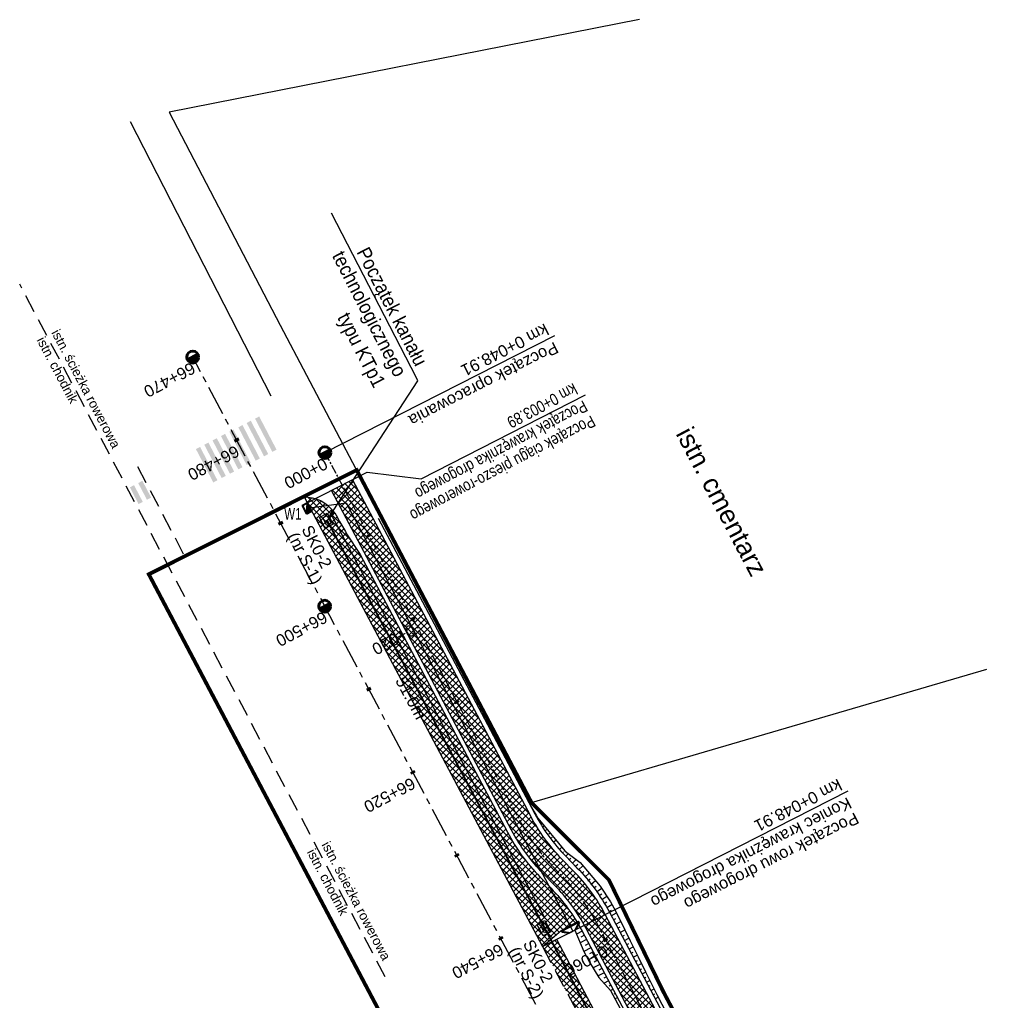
# Model space of a CAD drawing. Header units: metres. Extents: x 7529682 to 7533711, y 5721186 to 5727842.
# Tile 110 of 110: x 7529682 to 7529787, y 5727738 to 5727842. Entities that reach past the tile are written whole.
import ezdxf
from ezdxf import colors
from ezdxf.entities.mleader import LeaderData, LeaderLine
from ezdxf.enums import TextEntityAlignment as Align
from ezdxf.math import Vec2, Vec3

# ---------------------------------------------------------------- set-up
doc = ezdxf.new("R2010")
doc.units = ezdxf.units.M
for name, pattern in [('817-dzialki-09-05-04$0$HIDDEN', [0.375, 0.25, -0.125]), ('CENTER', [50.8, 31.75, -6.35, 6.35, -6.35]), ('HIDDEN', [9.525, 6.35, -3.175])]:
    doc.linetypes.add(name, pattern=pattern)
for name, color, linetype in [('C-DROGI-SYTUACJA-ETYKIETY', 7, 'Continuous'), ('D-hatch-pobocza', 131, 'Continuous'), ('D-hatch-zieleńce', 102, 'Continuous'), ('D-pobocza', 7, 'Continuous'), ('D-skarpa', 7, 'Continuous'), ('D-skarpa-kreskowanie', 7, 'Continuous')]:
    doc.layers.add(name, color=color, linetype=linetype)
for name, color, linetype, lineweight in [('D-bariera-uliczna-typu-B-01', 7, 'FENCELINE1', 30), ('D-krawędzie', 7, 'Continuous', 30), ('D-krawężniki', 7, 'Continuous', 30), ('D-obrzeża', 7, 'Continuous', 30), ('D-opisy', 7, 'Continuous', 30), ('D-oś', 10, 'CENTER', 30), ('D-wpusty', 28, 'Continuous', 40), ('D-wpusty-opis', 28, 'Continuous', 30), ('Sieci-KD-proj', 2, 'KANDESZCZ_X2', 30), ('Sieci-T-kanal technologiczny', 4, 'kt kanał technologiczny', 30)]:
    doc.layers.add(name, color=color, linetype=linetype, lineweight=lineweight)
for name, color, linetype, lineweight, true_color in [('D-bariery', 7, 'FENCELINE2', 30, 0xff0f0f), ('D-hatch-ciag-pieszo-rowerowy', 7, 'Continuous', 13, 0xff9f80), ('D-LR-etap-III', 7, '817-dzialki-09-05-04$0$HIDDEN', 50, 0xff1aff), ('D-ogrodzenie-istn', 7, 'FENCELINE2', 30, 0x7a007a), ('D-przepusty', 7, 'Continuous', 50, 0x852100)]:
    doc.layers.add(name, color=color, linetype=linetype, lineweight=lineweight, true_color=true_color)
for name, color, linetype, true_color in [('D-malowanie-istn', 7, 'Continuous', 0x1a6600), ('D-opis-KT-dlugosci', 7, 'Continuous', 0xff8000), ('D-opis-KT-studnie', 7, 'Continuous', 0xff8000), ('poprzeczki', 7, 'Continuous', 0x0000c7)]:
    doc.layers.add(name, color=color, linetype=linetype, true_color=true_color)
doc.styles.add('2mm08', font='arial.ttf', dxfattribs={"width": 0.8})
doc.styles.add('ARIAL', font='arial.ttf', dxfattribs={"height": 1})
doc.styles.add('DIMTEXT', font='simplex.shx', dxfattribs={"width": 0.7})
doc.styles.get("Standard").update_dxf_attribs({"font": 'arial.ttf'})
doc.linetypes.add('FENCELINE1', pattern='A,6.35,-2.54,[133,ltypeshp.shx,S=2.54,R=0,X=-2.54,Y=0],-2.54,25.4', length=36.83)
doc.linetypes.add('FENCELINE2', pattern='A,6.35,-2.54,[132,ltypeshp.shx,S=2.54,R=0,X=-2.54,Y=0],-2.54,25.4', length=36.83)
doc.linetypes.add('KANDESZCZ_X2', pattern='A,4.366477,-0.326302,["kd",DIMTEXT,S=1.28,R=0,X=0,Y=-0.405864],-2.036296,4.465198', length=11.194273)
doc.linetypes.add('kt kanał technologiczny', pattern='A,1,-0.8,["kt",Standard,S=0.5,R=0,X=-0.7,Y=-0.15],-0.3', length=2.1)
pattern_1 = [(45, (0, 0), (-0.33675960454, 0.33675960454), []), (135, (0, 0), (-0.33675960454, -0.33675960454), [])]

# ---------------------------------------------------------------- blocks, each defined once
blk = doc.blocks.new('kilometraz')
at = {"linetype": 'ByBlock', "lineweight": -2}
blk.add_hatch(color=0, dxfattribs=at).paths.add_polyline_path([(0, -0.28125, 0.41421356), (0.28125, 0, 0.41421356), (0, 0.28125)])
at = {"color": 0, "linetype": 'ByBlock', "lineweight": -2}
blk.add_line((0, 0.28125), (0, -0.28125), dxfattribs=at)
blk.add_circle((0, 0), 0.28125, dxfattribs=at)
blk = doc.blocks.new('AeccTickLine')
at = {"color": 0, "linetype": 'ByBlock', "lineweight": -2}
blk.add_line((0, 1), (0, -1), dxfattribs=at)
blk = doc.blocks.new('reszka')
at = {"layer": 'D-przepusty', "lineweight": 30, "extrusion": (-7.091e-05, -7.091e-05, 1)}
for p, q in [((-20, 106), (-66, 43)), ((-12, 100), (-20, 106)), ((-20, 106), (0, 106)), ((0, -106), (0, 106)), ((-12, 100), (-66, 25)), ((-66, -43), (-66, 43)), ((-12, -100), (-12, 100)), ((-12, 100), (0, 100)), ((-12, -100), (-66, -25)), ((-20, -106), (-66, -43)), ((-12, -100), (-20, -106)), ((-12, -100), (0, -100)), ((-20, -106), (0, -106))]:
    blk.add_line(p, q, dxfattribs=at)
blk = doc.blocks.new('wpust')
at = {"layer": 'D-wpusty'}
blk.add_hatch(color=256, dxfattribs=at).paths.add_polyline_path([(4488531.35, 5577264.61), (4488532.35, 5577264.61), (4488532.35, 5577265.21)])
for points in [[(4488531.35, 5577265.21), (4488531.35, 5577264.61)], [(4488531.35, 5577265.21), (4488532.35, 5577265.21)], [(4488531.35, 5577264.61), (4488532.35, 5577265.21)], [(4488531.35, 5577264.61), (4488532.35, 5577264.61)], [(4488532.35, 5577265.21), (4488532.35, 5577264.61)]]:
    blk.add_lwpolyline(points, dxfattribs=at)
blk = doc.blocks.new('SKR2')
at = {"layer": 'Sieci-T-kanal technologiczny', "color": 2, "lineweight": 25}
for points in [[(0.03, -0.19), (0.96, -1.15), (0.28, -1.81), (-0.65, -0.84)], [(-0.04, -0.54), (0.61, -1.21), (0.23, -1.57), (-0.41, -0.9)]]:
    blk.add_lwpolyline(points, close=True, dxfattribs=at)
blk.add_lwpolyline([(-0.09, -1.23), (0.28, -0.87)], dxfattribs=at)

msp = doc.modelspace()

# ---------------------------------------------------------------- hatches: boundary and pattern name
at = {"layer": 'D-hatch-ciag-pieszo-rowerowy'}
h = msp.add_hatch(dxfattribs=at)
h.set_pattern_fill('ANSI37', color=256, scale=0.15, style=0)
h.set_pattern_definition(pattern_1)
edge = h.paths.add_edge_path()
edge.add_line((7529794.96, 5727650.5), (7529776.02, 5727686.41))
edge.add_line((7529776.02, 5727686.41), (7529748.84, 5727737.8))
edge.add_line((7529748.84, 5727737.8), (7529744.12, 5727746.74))
edge.add_arc((7529726.44, 5727737.39), 20, 27.8727, 44.2965)
edge.add_line((7529740.75, 5727751.36), (7529739.55, 5727752.59))
edge.add_arc((7529753.86, 5727766.56), 20, 207.9018, 224.2965, ccw=False)
edge.add_line((7529736.19, 5727757.2), (7529717.23, 5727793))
edge.add_line((7529717.23, 5727793), (7529715.01, 5727791.86))
edge.add_line((7529715.01, 5727791.86), (7529734.15, 5727755.71))
edge.add_arc((7529751.82, 5727765.07), 20, 207.9018, 224.2965)
edge.add_line((7529737.51, 5727751.1), (7529738.71, 5727749.87))
edge.add_arc((7529724.4, 5727735.9), 20, 27.8728, 44.2965, ccw=False)
edge.add_line((7529742.08, 5727745.25), (7529746.63, 5727736.64))
edge.add_line((7529746.63, 5727736.64), (7529773.81, 5727685.24))
edge.add_line((7529773.81, 5727685.24), (7529792.75, 5727649.33))
edge.add_line((7529792.75, 5727649.33), (7529811.28, 5727614.82))
edge.add_line((7529811.28, 5727614.82), (7529836.66, 5727568.3))
edge.add_line((7529836.66, 5727568.3), (7529856.56, 5727531.25))
edge.add_line((7529856.56, 5727531.25), (7529859.54, 5727525.64))
edge.add_line((7529859.54, 5727525.64), (7529862.56, 5727525.26))
edge.add_line((7529862.56, 5727525.26), (7529858.76, 5727532.43))
edge.add_line((7529858.76, 5727532.43), (7529838.86, 5727569.49))
edge.add_line((7529838.86, 5727569.49), (7529813.48, 5727616.01))
edge.add_line((7529813.48, 5727616.01), (7529794.96, 5727650.5))
at = {"layer": 'D-hatch-pobocza'}
h = msp.add_hatch(dxfattribs=at)
h.set_pattern_fill('ANSI37', color=256, scale=0.15, style=0)
h.set_pattern_definition(pattern_1)
h.paths.add_polyline_path([(7529905.34, 5727429.09), (7529892.28, 5727453.58), (7529881.53, 5727473.69), (7529872.27, 5727491.4), (7529857.46, 5727519.14), (7529841.38, 5727549.79), (7529827.75, 5727575.78), (7529816.4, 5727596.89), (7529800.43, 5727627.4), (7529788.07, 5727650.98), (7529775.85, 5727673.83), (7529761.3, 5727701.31), (7529749.89, 5727722.83), (7529745.5, 5727731.66), (7529738.97, 5727744.08), (7529737.46, 5727743.32), (7529742.21, 5727734.3), (7529762.33, 5727696.27), (7529777.78, 5727667.01), (7529799.32, 5727626.3), (7529822.19, 5727583.16), (7529846.92, 5727536.35), (7529864.75, 5727502.66), (7529900.46, 5727434.96), (7529935.35, 5727369.31), (7529971.48, 5727300.79), (7529988.36, 5727268.84), (7529990.28, 5727268.6), (7529990.33, 5727268.62), (7529981.66, 5727284.96), (7529968.42, 5727309.6), (7529956.4, 5727332.85), (7529943.52, 5727357.04), (7529932.32, 5727378.32), (7529916.68, 5727408.01)])
at = {"layer": 'D-hatch-zieleńce'}
h = msp.add_hatch(dxfattribs=at)
h.set_pattern_fill('ANSI37', color=256, scale=0.15, style=0)
h.set_pattern_definition(pattern_1)
edge = h.paths.add_edge_path()
edge.add_line((7529712.08, 5727791.16), (7529712.51, 5727791.14))
edge.add_line((7529712.51, 5727791.14), (7529712.95, 5727791.07))
edge.add_line((7529712.95, 5727791.07), (7529713.46, 5727790.92))
edge.add_line((7529713.46, 5727790.92), (7529713.89, 5727790.74))
edge.add_line((7529713.89, 5727790.74), (7529714.31, 5727790.49))
edge.add_line((7529714.31, 5727790.49), (7529714.59, 5727790.28))
edge.add_line((7529714.59, 5727790.28), (7529715.09, 5727789.79))
edge.add_line((7529715.09, 5727789.79), (7529715.35, 5727789.46))
edge.add_line((7529715.35, 5727789.46), (7529715.51, 5727789.21))
edge.add_line((7529715.51, 5727789.21), (7529715.87, 5727788.56))
edge.add_line((7529715.87, 5727788.56), (7529716.48, 5727787.48))
edge.add_line((7529716.48, 5727787.48), (7529716.61, 5727787.25))
edge.add_line((7529716.61, 5727787.25), (7529718.05, 5727785.05))
edge.add_line((7529718.05, 5727785.05), (7529733.71, 5727755.48))
edge.add_arc((7529751.82, 5727765.07), 20.5, 207.9018, 224.2965)
edge.add_line((7529737.15, 5727750.75), (7529738.35, 5727749.52))
edge.add_arc((7529724.4, 5727735.9), 19.5, 30.9621, 44.2965, ccw=False)
edge.add_line((7529741.12, 5727745.94), (7529739.42, 5727745.04))
edge.add_line((7529739.42, 5727745.04), (7529737.51, 5727743.23))
edge.add_line((7529737.51, 5727743.23), (7529712.08, 5727791.16))
at = {"layer": 'D-malowanie-istn'}
h = msp.add_hatch(color=256, dxfattribs=at)
h.paths.add_polyline_path([(7529707.31, 5727799.72), (7529706.87, 5727799.49), (7529708.71, 5727795.95), (7529709.16, 5727796.18)])
h.paths.add_polyline_path([(7529706.42, 5727799.26), (7529705.98, 5727799.03), (7529707.83, 5727795.48), (7529708.27, 5727795.72)])
h.paths.add_polyline_path([(7529705.54, 5727798.8), (7529705.09, 5727798.57), (7529706.94, 5727795.02), (7529707.38, 5727795.25)])
h = msp.add_hatch(color=256, dxfattribs=at)
h.paths.add_polyline_path([(7529704.57, 5727798.33), (7529704.13, 5727798.1), (7529705.98, 5727794.55), (7529706.42, 5727794.78)])
h.paths.add_polyline_path([(7529703.68, 5727797.87), (7529703.46, 5727797.75, 0.016682), (7529705.18, 5727794.14), (7529705.53, 5727794.32)])
h.paths.add_polyline_path([(7529703.46, 5727797.75), (7529703.24, 5727797.64), (7529705.09, 5727794.09), (7529705.18, 5727794.14, -0.016682)])
h.paths.add_polyline_path([(7529702.8, 5727797.41), (7529702.35, 5727797.17), (7529704.2, 5727793.63), (7529704.65, 5727793.86)])
h.paths.add_polyline_path([(7529701.91, 5727796.94), (7529701.47, 5727796.71), (7529703.32, 5727793.17), (7529703.76, 5727793.4)])
h.paths.add_polyline_path([(7529701.02, 5727796.48), (7529700.58, 5727796.25), (7529702.43, 5727792.7), (7529702.87, 5727792.93)])
h = msp.add_hatch(color=256, dxfattribs=at)
h.paths.add_polyline_path([(7529694.48, 5727790.4), (7529694.93, 5727790.63), (7529694, 5727792.41), (7529693.56, 5727792.18)])
h.paths.add_polyline_path([(7529695.37, 5727790.86), (7529695.82, 5727791.09), (7529694.89, 5727792.87), (7529694.44, 5727792.64)])

# ---------------------------------------------------------------- linework, layer by layer
at = {"layer": 'D-bariera-uliczna-typu-B-01', "ltscale": 0.1}
msp.add_lwpolyline([(7529714.89, 5727789.45), (7529737.7, 5727746.33)], dxfattribs=at)
at = {"layer": 'D-bariery', "color": 149, "linetype": 'FENCELINE1', "ltscale": 0.1, "true_color": 0x26435f, "flags": 128}
msp.add_lwpolyline([(7529693.6, 5727831.09), (7529708.55, 5727801.93)], dxfattribs=at)
at = {"layer": 'D-krawędzie', "linetype": 'HIDDEN', "ltscale": 0.3}
for points in [[(7529720.72, 5727740.09), (7529681.84, 5727813.79)], [(7529694.37, 5727794.38), (7529699.37, 5727784.86)], [(7529737.46, 5727743.32), (7529742.21, 5727734.3), (7529762.33, 5727696.27), (7529777.78, 5727667.01), (7529799.32, 5727626.3), (7529822.19, 5727583.16), (7529846.92, 5727536.35), (7529864.75, 5727502.66), (7529900.46, 5727434.96), (7529935.35, 5727369.31), (7529971.48, 5727300.79), (7530006.7, 5727234.14), (7530044.2, 5727163.13), (7530082.89, 5727090.2), (7530098.69, 5727060.36), (7530132, 5726997.21), (7530163.82, 5726937.1), (7530204.08, 5726861.01), (7530247.82, 5726778.44)]]:
    msp.add_lwpolyline(points, dxfattribs=at)
at = {"layer": 'D-krawędzie', "linetype": 'ByBlock'}
for points in [[(7529712.08, 5727791.16), (7529712.51, 5727791.14), (7529712.95, 5727791.07), (7529713.46, 5727790.92), (7529713.89, 5727790.74), (7529714.31, 5727790.49), (7529714.59, 5727790.28), (7529715.09, 5727789.79), (7529715.35, 5727789.46), (7529715.51, 5727789.21), (7529715.87, 5727788.56), (7529716.48, 5727787.48), (7529716.61, 5727787.25)], [(7529737.46, 5727743.32), (7529739.42, 5727745.04), (7529741.12, 5727745.94)]]:
    msp.add_lwpolyline(points, dxfattribs=at)
at = {"layer": 'D-krawężniki', "ltscale": 0.3}
msp.add_lwpolyline([(7529712.08, 5727791.16), (7529737.46, 5727743.32)], dxfattribs=at)
at = {"layer": 'D-LR-etap-III', "ltscale": 10, "flags": 128}
msp.add_lwpolyline([(7531750.47, 5723895.1, 0.4, 0.4, 0), (7531750.5, 5723895.13, 0.4, 0.4, 0), (7531682.71, 5724022.92, 0.4, 0.4, 0), (7531619.18, 5724147.2, 0.4, 0.4, 0), (7531592.31, 5724198.49, 0.4, 0.4, 0), (7531553.26, 5724272.92, 0.4, 0.4, 0), (7531504.02, 5724366.79, 0.4, 0.4, 0), (7531482.09, 5724407.62, 0.4, 0.4, 0), (7531412.35, 5724541.18, 0.4, 0.4, 0), (7531388.46, 5724586.93, 0.4, 0.4, 0), (7531345.12, 5724669.94, 0.4, 0.4, 0), (7531127.66, 5725081.67, 0.4, 0.4, 0), (7531059.25, 5725211.04, 0.4, 0.4, 0), (7531008.01, 5725307.95, 0.4, 0.4, 0), (7530964.18, 5725390.84, 0.4, 0.4, 0), (7530914.56, 5725484.68, 0.4, 0.4, 0), (7530865.24, 5725577.49, 0.4, 0.4, 0), (7530840.09, 5725624.06, 0.4, 0.4, 0), (7530802.56, 5725694.92, 0.4, 0.4, 0), (7530755.54, 5725787.51, 0.4, 0.4, 0), (7530708.72, 5725876.3, 0.4, 0.4, 0), (7530695.12, 5725902.09, 0.4, 0.4, 0), (7530642.91, 5726001.08, 0.4, 0.4, 0), (7530634.93, 5726016.15, 0.4, 0.4, 0), (7530610.82, 5726061.93, 0.4, 0.4, 0), (7530610.82, 5726061.93, 0.4, 0.4, 0), (7530607.21, 5726063.51, 0.4, 0.4, 0), (7530597.42, 5726080.68, 0.4, 0.4, 0), (7530591.16, 5726088.44, 0.4, 0.4, 0), (7530581.28, 5726107.21, 0.4, 0.4, 0), (7530571.29, 5726130.56, 0.4, 0.4, 0), (7530549.55, 5726171.53, 0.4, 0.4, 0), (7530531.01, 5726206.47, 0.4, 0.4, 0), (7530516.46, 5726236.02, 0.4, 0.4, 0), (7530500.8, 5726266.14, 0.4, 0.4, 0), (7530491.35, 5726283.94, 0.4, 0.4, 0), (7530482.4, 5726303.41, 0.4, 0.4, 0), (7530482.4, 5726303.41, 0.4, 0.4, 0), (7530450.41, 5726357.28, 0.4, 0.4, 0), (7530397.76, 5726458.5, 0.4, 0.4, 0), (7530334.71, 5726583.66, 0.4, 0.4, 0), (7530303.94, 5726645.17, 0.4, 0.4, 0), (7530300.51, 5726651.78, 0.4, 0.4, 0), (7530289.21, 5726671.97, 0.4, 0.4, 0), (7530281.54, 5726685.57, 0.4, 0.4, 0), (7530261.37, 5726724.16, 0.4, 0.4, 0), (7530254.03, 5726738.21, 0.4, 0.4, 0), (7530197.22, 5726845.06, 0.4, 0.4, 0), (7530194.71, 5726849.15, 0.4, 0.4, 0), (7530195.92, 5726850.75, 0.4, 0.4, 0), (7530170.55, 5726892.96, 0.4, 0.4, 0), (7530143.17, 5726945.07, 0.4, 0.4, 0), (7530105.06, 5727018.32, 0.4, 0.4, 0), (7530100.06, 5727027.16, 0.4, 0.4, 0), (7530062.32, 5727099.63, 0.4, 0.4, 0), (7530015.38, 5727189.42, 0.4, 0.4, 0), (7529983.21, 5727250.21, 0.4, 0.4, 0), (7529953.28, 5727306.75, 0.4, 0.4, 0), (7529900.67, 5727406.16, 0.4, 0.4, 0), (7529890.63, 5727425.13, 0.4, 0.4, 0), (7529875.16, 5727454.43, 0.4, 0.4, 0), (7529857.56, 5727487.79, 0.4, 0.4, 0), (7529835.19, 5727530.19, 0.4, 0.4, 0), (7529811.74, 5727574.66, 0.4, 0.4, 0), (7529792.1, 5727611.92, 0.4, 0.4, 0), (7529768.07, 5727657.47, 0.4, 0.4, 0), (7529755.21, 5727682.13, 0.4, 0.4, 0), (7529753.31, 5727681.13, 0.4, 0.4, 0), (7529739.21, 5727707.77, 0.4, 0.4, 0), (7529735.39, 5727711.25, 0.4, 0.4, 0), (7529725.42, 5727730.2, 0.4, 0.4, 0), (7529723.55, 5727729.88, 0.4, 0.4, 0), (7529695.57, 5727782.93, 0.4, 0.4, 0), (7529717.68, 5727794.02, 0.4, 0.4, 0), (7529736.27, 5727758.65, 0.4, 0.4, 0), (7529736.27, 5727758.65, 0.4, 0.4, 0), (7529744.51, 5727750.41, 0.4, 0.4, 0), (7529744.51, 5727750.41, 0.4, 0.4, 0), (7529750.28, 5727738.55, 0.4, 0.4, 0), (7529777.11, 5727687.57, 0.4, 0.4, 0), (7529796.52, 5727651.33, 0.4, 0.4, 0), (7529814.94, 5727616.79, 0.4, 0.4, 0), (7529839.01, 5727572.3, 0.4, 0.4, 0), (7529860.62, 5727532.51, 0.4, 0.4, 0), (7529882.35, 5727491.5, 0.4, 0.4, 0), (7529904.87, 5727449.1, 0.4, 0.4, 0), (7529920.75, 5727418.88, 0.4, 0.4, 0), (7529946.68, 5727368.55, 0.4, 0.4, 0), (7529972.02, 5727320.57, 0.4, 0.4, 0), (7529987.74, 5727290.15, 0.4, 0.4, 0), (7529996.5, 5727273.66, 0.4, 0.4, 0), (7530017.54, 5727234.2, 0.4, 0.4, 0), (7530033.05, 5727204.86, 0.4, 0.4, 0), (7530051.62, 5727170.22, 0.4, 0.4, 0), (7530069.28, 5727137.02, 0.4, 0.4, 0), (7530089.39, 5727097.53, 0.4, 0.4, 0), (7530109.71, 5727060.75, 0.4, 0.4, 0), (7530136.77, 5727011.64, 0.4, 0.4, 0), (7530162.45, 5726962.74, 0.4, 0.4, 0), (7530187.67, 5726916.99, 0.4, 0.4, 0), (7530207.82, 5726879.34, 0.4, 0.4, 0), (7530230.63, 5726834.52, 0.4, 0.4, 0), (7530262.29, 5726776.62, 0.4, 0.4, 0), (7530277.51, 5726760.21, 0.4, 0.4, 0), (7530286.04, 5726744.11, 0.4, 0.4, 0), (7530288.1, 5726735.88, 0.4, 0.4, 0), (7530290.39, 5726725.05, 0.4, 0.4, 0), (7530296.18, 5726713.58, 0.4, 0.4, 0), (7530302.73, 5726701.18, 0.4, 0.4, 0), (7530325.69, 5726657.47, 0.4, 0.4, 0), (7530343.24, 5726623.65, 0.4, 0.4, 0), (7530360.23, 5726591.75, 0.4, 0.4, 0), (7530383.21, 5726548.06, 0.4, 0.4, 0), (7530406.02, 5726503.61, 0.4, 0.4, 0), (7530427.46, 5726462.62, 0.4, 0.4, 0), (7530447.93, 5726424.39, 0.4, 0.4, 0), (7530471.13, 5726379.92, 0.4, 0.4, 0), (7530490.5, 5726343.03, 0.4, 0.4, 0), (7530509.5, 5726306.73, 0.4, 0.4, 0), (7530529.89, 5726267.24, 0.4, 0.4, 0), (7530543.85, 5726238.99, 0.4, 0.4, 0), (7530554.81, 5726218.94, 0.4, 0.4, 0), (7530559.03, 5726212.22, 0.4, 0.4, 0), (7530563.06, 5726206.41, 0.4, 0.4, 0), (7530566.93, 5726200.46, 0.4, 0.4, 0), (7530569.77, 5726194.9, 0.4, 0.4, 0), (7530571.47, 5726191.28, 0.4, 0.4, 0), (7530572.84, 5726188.02, 0.4, 0.4, 0), (7530575.3, 5726182.03, 0.4, 0.4, 0), (7530579.74, 5726173.31, 0.4, 0.4, 0), (7530583.3, 5726167.41, 0.4, 0.4, 0), (7530593.4, 5726163.33, 0.4, 0.4, 0), (7530598.62, 5726155.26, 0.4, 0.4, 0), (7530608.26, 5726140.5, 0.4, 0.4, 0), (7530603.27, 5726136.83, 0.4, 0.4, 0), (7530606.53, 5726131.84, 0.4, 0.4, 0), (7530604.24, 5726124.22, 0.4, 0.4, 0), (7530605.85, 5726121.63, 0.4, 0.4, 0), (7530608.97, 5726116.16, 0.4, 0.4, 0), (7530618.11, 5726097.79, 0.4, 0.4, 0), (7530651.21, 5726034.96, 0.4, 0.4, 0), (7530670.24, 5725998.61, 0.4, 0.4, 0), (7530698.08, 5725945.95, 0.4, 0.4, 0), (7530716.51, 5725911.31, 0.4, 0.4, 0), (7530735.22, 5725875.67, 0.4, 0.4, 0), (7530752.5, 5725842.15, 0.4, 0.4, 0), (7530778.31, 5725793.5, 0.4, 0.4, 0), (7530797.5, 5725756.38, 0.4, 0.4, 0), (7530812.52, 5725728.29, 0.4, 0.4, 0), (7530820.04, 5725713.16, 0.4, 0.4, 0), (7530822.42, 5725710.19, 0.4, 0.4, 0), (7530833.15, 5725688.8, 0.4, 0.4, 0), (7530849.63, 5725656.16, 0.4, 0.4, 0), (7530867.98, 5725621.96, 0.4, 0.4, 0), (7530872.63, 5725612.89, 0.4, 0.4, 0), (7530880.35, 5725597.59, 0.4, 0.4, 0), (7530883.84, 5725593.39, 0.4, 0.4, 0), (7530891.78, 5725587.76, 0.4, 0.4, 0), (7530895.04, 5725584.28, 0.4, 0.4, 0), (7530897.03, 5725580.94, 0.4, 0.4, 0), (7530900.95, 5725579.95, 0.4, 0.4, 0), (7530904.81, 5725571.98, 0.4, 0.4, 0), (7530903.68, 5725568.57, 0.4, 0.4, 0), (7530908.9, 5725558.84, 0.4, 0.4, 0), (7530910.25, 5725545.67, 0.4, 0.4, 0), (7530912.87, 5725538.65, 0.4, 0.4, 0), (7530945.28, 5725478.46, 0.4, 0.4, 0), (7530959.69, 5725450.25, 0.4, 0.4, 0), (7531002.83, 5725368.19, 0.4, 0.4, 0), (7531044.7, 5725290.31, 0.4, 0.4, 0), (7531064.1, 5725253.21, 0.4, 0.4, 0), (7531083.01, 5725216.68, 0.4, 0.4, 0), (7531113.01, 5725158.47, 0.4, 0.4, 0), (7531137.36, 5725113.07, 0.4, 0.4, 0), (7531150.83, 5725086.71, 0.4, 0.4, 0), (7531159.75, 5725076.64, 0.4, 0.4, 0), (7531166.31, 5725074.58, 0.4, 0.4, 0), (7531172.29, 5725062.58, 0.4, 0.4, 0), (7531170.59, 5725055.61, 0.4, 0.4, 0), (7531173.73, 5725044.08, 0.4, 0.4, 0), (7531215.34, 5724964.86, 0.4, 0.4, 0), (7531238.05, 5724921.68, 0.4, 0.4, 0), (7531262.39, 5724875.28, 0.4, 0.4, 0), (7531295.59, 5724811.27, 0.4, 0.4, 0), (7531348.49, 5724712.36, 0.4, 0.4, 0), (7531363.74, 5724682.68, 0.4, 0.4, 0), (7531366.99, 5724675.87, 0.4, 0.4, 0), (7531382.54, 5724646.11, 0.4, 0.4, 0), (7531401.3, 5724610.87, 0.4, 0.4, 0), (7531428.96, 5724558.86, 0.4, 0.4, 0), (7531449.11, 5724520.4, 0.4, 0.4, 0), (7531477.29, 5724465.83, 0.4, 0.4, 0), (7531501, 5724421.11, 0.4, 0.4, 0), (7531512.12, 5724400.55, 0.4, 0.4, 0), (7531513.78, 5724396.76, 0.4, 0.4, 0), (7531526.32, 5724379.39, 0.4, 0.4, 0), (7531566.78, 5724302.74, 0.4, 0.4, 0), (7531612.28, 5724225.61, 0.4, 0.4, 0), (7531620.49, 5724210.55, 0.4, 0.4, 0), (7531631.58, 5724196.26, 0.4, 0.4, 0), (7531653.48, 5724152.43, 0.4, 0.4, 0), (7531661.15, 5724128.49, 0.4, 0.4, 0), (7531673.88, 5724101.19, 0.4, 0.4, 0), (7531684.69, 5724081.18, 0.4, 0.4, 0), (7531699.21, 5724051.17, 0.4, 0.4, 0), (7531704.03, 5724040.58, 0.4, 0.4, 0), (7531704.03, 5724040.58, 0.4, 0.4, 0), (7531703.91, 5724037.17, 0.4, 0.4, 0), (7531736.42, 5723969.23, 0.4, 0.4, 0), (7531738.29, 5723967.7, 0.4, 0.4, 0), (7531742.18, 5723962.35, 0.4, 0.4, 0), (7531744.29, 5723958.62, 0.4, 0.4, 0), (7531755.39, 5723944.19, 0.4, 0.4, 0), (7531758.69, 5723936.76, 0.4, 0.4, 0), (7531780.08, 5723929.25, 0.4, 0.4, 0), (7531792.61, 5723906.34, 0.4, 0.4, 0), (7531792.61, 5723906.34, 0.4, 0.4, 0), (7531756.96, 5723883.06, 0.4, 0.4, 0), (7531750.46, 5723895.13, 0.4, 0.4, 0), (7531750.46, 5723895.13, 0, 0, 0)], format="xyseb", dxfattribs=at)
at = {"layer": 'D-obrzeża'}
for points in [[(7529996.41, 5727271.05), (7529995.89, 5727272.04), (7529987.33, 5727287.9), (7529970.79, 5727319.4), (7529945.39, 5727367.32), (7529919.65, 5727417.71), (7529903.69, 5727447.92), (7529879.89, 5727492.6), (7529858.76, 5727532.43), (7529838.86, 5727569.49), (7529813.48, 5727616.01), (7529794.96, 5727650.5), (7529776.02, 5727686.41), (7529748.84, 5727737.8), (7529744.12, 5727746.74, 0.071785), (7529740.75, 5727751.36), (7529739.55, 5727752.59, -0.071658), (7529736.19, 5727757.2), (7529717.23, 5727793)], [(7530013.81, 5727232.53), (7529993.68, 5727270.86), (7529985.13, 5727286.73), (7529968.58, 5727318.23), (7529943.17, 5727366.16), (7529917.43, 5727416.56), (7529901.48, 5727446.75), (7529877.69, 5727491.42), (7529856.56, 5727531.25), (7529836.66, 5727568.3), (7529811.28, 5727614.82), (7529792.75, 5727649.33), (7529773.81, 5727685.24), (7529746.63, 5727736.64), (7529746.63, 5727736.64), (7529742.08, 5727745.25, 0.071785), (7529738.71, 5727749.87), (7529737.51, 5727751.1, -0.071658), (7529734.15, 5727755.71), (7529715.01, 5727791.86)]]:
    msp.add_lwpolyline(points, format="xyb", dxfattribs=at)
at = {"layer": 'D-ogrodzenie-istn', "ltscale": 0.1}
msp.add_lwpolyline([(7529747.76, 5727841.94), (7529697.75, 5727832.09), (7529709.54, 5727809.44), (7529717.96, 5727793.49), (7529717.96, 5727793.49), (7529717.96, 5727793.49), (7529729.48, 5727771.48), (7529736.27, 5727758.65), (7529736.27, 5727758.65), (7529784.72, 5727772.84)], dxfattribs=at)
at = {"layer": 'D-opisy'}
for p, q in [((7529714.3, 5727795.87), (7529738.76, 5727808.35)), ((7529737.46, 5727743.32), (7529769.95, 5727759.9))]:
    msp.add_line(p, q, dxfattribs=at)
msp.add_lwpolyline([(7529712.41, 5727790.53), (7529718.8, 5727793.8), (7529724.53, 5727793.1), (7529742.03, 5727802.04)], dxfattribs=at)
at = {"layer": 'D-oś', "ltscale": 0.1}
msp.add_lwpolyline([(7530244.73, 5726776.79), (7530200.99, 5726859.38), (7530160.73, 5726935.46), (7530128.9, 5726995.57), (7530095.59, 5727058.73), (7530079.8, 5727088.56), (7530041.11, 5727161.5), (7530003.61, 5727232.51), (7529968.38, 5727299.15), (7529932.26, 5727367.67), (7529897.37, 5727433.33), (7529861.66, 5727501.03), (7529843.83, 5727534.71), (7529819.1, 5727581.52), (7529796.23, 5727624.66), (7529774.69, 5727665.37), (7529759.23, 5727694.64), (7529739.12, 5727732.66), (7529700.24, 5727806.04)], dxfattribs=at)
at = {"layer": 'D-oś', "ltscale": 0.03}
msp.add_lwpolyline([(7529714.3, 5727795.87), (7529735.17, 5727756.46, 0.071658), (7529738.53, 5727751.85), (7529739.73, 5727750.61, -0.071785), (7529743.1, 5727746), (7529747.74, 5727737.22), (7529774.91, 5727685.82), (7529793.85, 5727649.92), (7529812.38, 5727615.42), (7529837.76, 5727568.89), (7529857.66, 5727531.84), (7529878.79, 5727492.01), (7529902.59, 5727447.34), (7529918.54, 5727417.13), (7529944.28, 5727366.74), (7529969.69, 5727318.81), (7529986.23, 5727287.31), (7529994.78, 5727271.45), (7530014.92, 5727233.12)], format="xyb", dxfattribs=at)
at = {"layer": 'D-pobocza'}
for points in [[(7529719.96, 5727788.91), (7529736.63, 5727757.43, 0.071658), (7529739.91, 5727752.94), (7529741.11, 5727751.71, -0.071785), (7529744.56, 5727746.97), (7529749.29, 5727738.04), (7529776.46, 5727686.64), (7529795.4, 5727650.74), (7529813.92, 5727616.25), (7529839.3, 5727569.73), (7529859.2, 5727532.67), (7529880.34, 5727492.83), (7529904.14, 5727448.16), (7529920.09, 5727417.94), (7529945.83, 5727367.55), (7529971.23, 5727319.63), (7529987.77, 5727288.13), (7529996.33, 5727272.27), (7529996.87, 5727271.25)], [(7529718.05, 5727785.05), (7529733.71, 5727755.48, 0.071658), (7529737.15, 5727750.75), (7529738.35, 5727749.52, -0.071785), (7529741.63, 5727745.02), (7529746.19, 5727736.41), (7529773.37, 5727685.01), (7529792.31, 5727649.09), (7529810.84, 5727614.58), (7529836.22, 5727568.06), (7529856.11, 5727531.02), (7529877.24, 5727491.19), (7529901.04, 5727446.52), (7529916.99, 5727416.33), (7529942.73, 5727365.93), (7529968.14, 5727318), (7529984.69, 5727286.49), (7529993.24, 5727270.63), (7529993.66, 5727269.84)]]:
    msp.add_lwpolyline(points, format="xyb", dxfattribs=at)
msp.add_lwpolyline([(7529716.61, 5727787.25), (7529718.05, 5727785.05)], dxfattribs=at)
at = {"layer": 'D-pobocza', "linetype": 'ByBlock'}
msp.add_lwpolyline([(7529990.33, 5727268.62), (7529981.66, 5727284.96), (7529968.42, 5727309.6), (7529956.4, 5727332.85), (7529943.52, 5727357.04), (7529932.32, 5727378.32), (7529916.68, 5727408.01), (7529905.34, 5727429.09), (7529892.28, 5727453.58), (7529881.53, 5727473.69), (7529872.27, 5727491.4), (7529857.46, 5727519.14), (7529841.38, 5727549.79), (7529827.75, 5727575.78), (7529816.4, 5727596.89), (7529800.43, 5727627.4), (7529788.07, 5727650.98), (7529775.85, 5727673.83), (7529761.3, 5727701.31), (7529749.89, 5727722.83), (7529745.5, 5727731.66), (7529738.97, 5727744.08), (7529737.46, 5727743.32)], dxfattribs=at)
at = {"layer": 'D-skarpa', "linetype": 'Continuous'}
for points in [[(7529736.18, 5727758.29), (7529736.78, 5727757.31), (7529736.96, 5727756.99), (7529739.82, 5727753.5), (7529740.04, 5727753.33), (7529741.44, 5727752.28), (7529743.59, 5727749.76), (7529744.67, 5727748.08), (7529745.21, 5727747.11), (7529746.19, 5727745.11), (7529746.78, 5727743.93), (7529747.62, 5727742.23), (7529748.4, 5727740.63), (7529749.61, 5727738.21), (7529750.66, 5727736.16, 0.011045)], [(7529740.88, 5727745.06), (7529740.88, 5727745.06), (7529741.83, 5727742.8), (7529742.46, 5727741.65), (7529743.45, 5727740.02), (7529744.67, 5727738.65), (7529745.96, 5727736.28), (7529747.05, 5727734.26, -0.025162), (7529754.23, 5727721.09), (7529756.53, 5727716.64), (7529763.15, 5727703.18), (7529765.52, 5727698.77), (7529773.07, 5727684.85), (7529775.05, 5727681.19), (7529777.43, 5727676.79), (7529779.77, 5727672.37)]]:
    msp.add_lwpolyline(points, format="xyb", dxfattribs=at)
at = {"layer": 'D-skarpa-kreskowanie', "linetype": 'Continuous'}
for p, q in [((7529736.98, 5727756.96, 107.91), (7529736.91, 5727756.92, 107.86)), ((7529737.3, 5727756.57, 107.87), (7529737.25, 5727756.54, 107.87)), ((7529737.5, 5727756.11, 107.85), (7529737.62, 5727756.18, 107.84)), ((7529737.8, 5727755.71, 107.85), (7529737.87, 5727755.75, 107.83)), ((7529738.1, 5727755.31, 107.84), (7529738.25, 5727755.41, 107.77)), ((7529738.39, 5727754.9, 107.84), (7529738.48, 5727754.97, 107.79)), ((7529738.69, 5727754.5, 107.83), (7529738.87, 5727754.65, 107.7)), ((7529739.28, 5727753.69, 107.82), (7529739.5, 5727753.89, 107.63)), ((7529739.57, 5727753.29, 107.82), (7529739.69, 5727753.4, 107.71)), ((7529739.92, 5727752.93, 107.81), (7529740.2, 5727753.21, 107.55)), ((7529740.27, 5727752.57, 107.81), (7529740.44, 5727752.74, 107.65)), ((7529740.62, 5727752.21, 107.8), (7529741.01, 5727752.6, 107.44)), ((7529740.97, 5727751.86, 107.8), (7529741.19, 5727752.07, 107.59)), ((7529741.29, 5727751.47, 107.79), (7529741.75, 5727751.91, 107.37)), ((7529741.61, 5727751.09, 107.79), (7529741.85, 5727751.3, 107.58)), ((7529741.93, 5727750.71, 107.78), (7529742.42, 5727751.13, 107.35)), ((7529742.25, 5727750.33, 107.78), (7529742.51, 5727750.53, 107.56)), ((7529742.58, 5727749.94, 107.78), (7529743.09, 5727750.34, 107.34)), ((7529742.9, 5727749.56, 107.77), (7529743.16, 5727749.76, 107.55)), ((7529743.2, 5727749.16, 107.77), (7529743.74, 5727749.54, 107.33)), ((7529743.47, 5727748.74, 107.76), (7529743.74, 5727748.92, 107.55)), ((7529743.74, 5727748.32, 107.76), (7529744.29, 5727748.67, 107.33)), ((7529744.02, 5727747.91, 107.76), (7529744.29, 5727748.07, 107.54)), ((7529744.27, 5727747.48, 107.75), (7529744.83, 5727747.8, 107.32)), ((7529744.52, 5727747.04, 107.75), (7529744.8, 5727747.19, 107.53)), ((7529744.76, 5727746.6, 107.74), (7529745.32, 5727746.9, 107.32)), ((7529744.99, 5727746.16, 107.74), (7529745.26, 5727746.3, 107.54)), ((7529745.23, 5727745.72, 107.74), (7529745.76, 5727746, 107.34)), ((7529741.67, 5727744.96, 107.61), (7529741.06, 5727744.64, 107.16)), ((7529745.46, 5727745.27, 107.74), (7529745.72, 5727745.41, 107.54)), ((7529745.69, 5727744.83, 107.74), (7529746.2, 5727745.1, 107.35)), ((7529742.13, 5727744.08, 107.61), (7529741.45, 5727743.71, 107.09)), ((7529741.9, 5727744.52, 107.61), (7529741.51, 5727744.32, 107.32)), ((7529742.37, 5727743.64, 107.61), (7529741.98, 5727743.43, 107.32)), ((7529745.93, 5727744.39, 107.73), (7529746.17, 5727744.52, 107.55)), ((7529746.16, 5727743.95, 107.73), (7529746.64, 5727744.2, 107.37)), ((7529746.39, 5727743.51, 107.73), (7529746.63, 5727743.63, 107.56)), ((7529742.6, 5727743.19, 107.61), (7529741.84, 5727742.79, 107.03)), ((7529742.83, 5727742.75, 107.6), (7529742.46, 5727742.55, 107.32)), ((7529746.63, 5727743.06, 107.73), (7529747.08, 5727743.31, 107.39)), ((7529746.86, 5727742.62, 107.74), (7529747.08, 5727742.74, 107.57)), ((7529743.07, 5727742.31, 107.6), (7529742.32, 5727741.91, 107.04)), ((7529743.54, 5727741.43, 107.6), (7529742.83, 5727741.05, 107.07)), ((7529743.3, 5727741.87, 107.6), (7529742.93, 5727741.67, 107.33)), ((7529747.1, 5727742.18, 107.74), (7529747.53, 5727742.41, 107.41)), ((7529747.33, 5727741.74, 107.74), (7529747.54, 5727741.85, 107.58)), ((7529747.56, 5727741.3, 107.74), (7529747.97, 5727741.51, 107.43)), ((7529744, 5727740.54, 107.61), (7529743.35, 5727740.2, 107.11)), ((7529743.77, 5727740.98, 107.61), (7529743.43, 5727740.8, 107.35)), ((7529747.8, 5727740.85, 107.74), (7529747.99, 5727740.96, 107.59)), ((7529748.03, 5727740.41, 107.74), (7529748.41, 5727740.61, 107.46)), ((7529744.24, 5727740.1, 107.61), (7529743.95, 5727739.95, 107.39)), ((7529744.47, 5727739.66, 107.61), (7529744, 5727739.41, 107.25)), ((7529748.26, 5727739.97, 107.75), (7529748.45, 5727740.07, 107.61)), ((7529748.5, 5727739.53, 107.75), (7529748.86, 5727739.72, 107.48)), ((7529744.7, 5727739.22, 107.61), (7529744.52, 5727739.12, 107.47)), ((7529744.94, 5727738.77, 107.61), (7529744.68, 5727738.64, 107.42)), ((7529745.17, 5727738.33, 107.62), (7529745.04, 5727738.26, 107.52)), ((7529748.73, 5727739.09, 107.75), (7529748.91, 5727739.18, 107.62)), ((7529748.97, 5727738.64, 107.75), (7529749.31, 5727738.83, 107.49)), ((7529749.2, 5727738.2, 107.75), (7529749.36, 5727738.29, 107.63)), ((7529745.41, 5727737.89, 107.62), (7529745.16, 5727737.76, 107.43)), ((7529749.43, 5727737.76, 107.76), (7529749.76, 5727737.93, 107.51))]:
    msp.add_line(p, q, dxfattribs=at)
at = {"layer": 'Sieci-KD-proj', "ltscale": 0.7, "flags": 128}
msp.add_lwpolyline([(7529712.38, 5727789.95), (7529716.56, 5727790.52), (7529740.67, 5727744.95)], dxfattribs=at)
at = {"layer": 'Sieci-T-kanal technologiczny', "ltscale": 2}
msp.add_lwpolyline([(7529714.53, 5727788.67, 0.2, 0.2, 0), (7529737.67, 5727745.3, 0.2, 0.2, 0), (7529754.83, 5727712.67, 0.2, 0.2, 0), (7529782.5, 5727660.56, 0.2, 0.2, 0), (7529809.96, 5727608.34, 0.2, 0.2, 0), (7529837.58, 5727556.2, 0.2, 0.2, 0), (7529865.09, 5727504.01, 0.2, 0.2, 0), (7529892.75, 5727451.9, 0.2, 0.2, 0), (7529920.54, 5727399.85, 0.2, 0.2, 0), (7529948.07, 5727347.66, 0.2, 0.2, 0), (7529975.57, 5727295.47, 0.2, 0.2, 0), (7530003.42, 5727243.45, 0.2, 0.2, 0), (7530030.95, 5727191.26, 0.2, 0.2, 0), (7530058.39, 5727139.04, 0.2, 0.2, 0), (7530085.99, 5727086.89, 0.2, 0.2, 0), (7530113.41, 5727034.67, 0.2, 0.2, 0), (7530141.05, 5726982.52, 0.2, 0.2, 0), (7530168.74, 5726930.42, 0.2, 0.2, 0), (7530196.32, 5726878.26, 0.2, 0.2, 0), (7530224.09, 5726826.21, 0.2, 0.2, 0)], format="xyseb", dxfattribs=at)

# ---------------------------------------------------------------- block references
at = {"layer": 'C-DROGI-SYTUACJA-ETYKIETY', "color": 10, "linetype": 'Continuous', "lineweight": 60, "xscale": 2.249999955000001, "yscale": 2.249999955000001, "zscale": 2.249999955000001, "rotation": 297.9175279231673}
for p in [(7529700.24, 5727806.04), (7529714.28, 5727779.53)]:
    msp.add_blockref('kilometraz', p, dxfattribs=at)
at = {"layer": 'C-DROGI-SYTUACJA-ETYKIETY', "color": 7, "linetype": 'Continuous', "lineweight": 60, "xscale": 0.2499999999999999, "yscale": 0.2499999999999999, "zscale": 0.2499999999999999, "rotation": 297.9175279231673}
for p in [(7529700.24, 5727806.04), (7529704.92, 5727797.21), (7529709.6, 5727788.37), (7529718.97, 5727770.7), (7529723.65, 5727761.86), (7529728.33, 5727753.03), (7529733.01, 5727744.19)]:
    msp.add_blockref('AeccTickLine', p, dxfattribs=at)
at = {"layer": 'D-przepusty', "xscale": -0.01, "yscale": 0.01, "zscale": 0.01, "rotation": 297.9175480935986}
msp.add_blockref('reszka', (7529740.35, 5727745.53), dxfattribs=at)
at = {"layer": 'D-wpusty', "xscale": -1, "rotation": 117.626191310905}
msp.add_blockref('wpust', (10389785.69, 12290775.76), dxfattribs=at)
at = {"layer": 'poprzeczki', "color": 10, "linetype": 'Continuous', "lineweight": 60, "xscale": 2.249999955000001, "yscale": 2.249999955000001, "zscale": 2.249999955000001, "rotation": 297.9018329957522}
msp.add_blockref('kilometraz', (7529714.3, 5727795.87), dxfattribs=at)
at = {"layer": 'poprzeczki', "color": 7, "linetype": 'Continuous', "lineweight": 60, "xscale": 0.25, "yscale": 0.25, "zscale": 0.25}
for p, rotation in [((7529718.98, 5727787.03), 297.9018329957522), ((7529723.66, 5727778.19), 297.9018329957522), ((7529728.34, 5727769.35), 297.9018329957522), ((7529744.14, 5727744.03), 297.8727425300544)]:
    msp.add_blockref('AeccTickLine', p, dxfattribs=dict(at, rotation=rotation))
at = {"layer": 'Sieci-T-kanal technologiczny', "rotation": 164.1354822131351}
for p in [(7529714.32, 5727787.62), (7529737.48, 5727744.26)]:
    msp.add_blockref('SKR2', p, dxfattribs=at)

# ---------------------------------------------------------------- texts
at = {"layer": 'C-DROGI-SYTUACJA-ETYKIETY', "color": 7}
for s, rotation, p in [('66+470', 207.9175, (7529700.08, 5727805.54)), ('66+480', 207.9175, (7529704.76, 5727796.7)), ('0+000', 207.9018, (7529714.15, 5727795.36)), ('66+500', 207.9175, (7529714.13, 5727779.03)), ('0+020', 207.9018, (7529723.5, 5727777.68)), ('66+520', 207.9175, (7529723.49, 5727761.36)), ('66+540', 207.9175, (7529732.86, 5727743.68)), ('0+060', 207.8727, (7529743.98, 5727743.52))]:
    msp.add_text(s, height=1.25, rotation=rotation, dxfattribs=at).set_placement(p)
at = {"layer": 'D-opis-KT-dlugosci', "style": 'ARIAL'}
msp.add_text('51.0m', height=1.25, rotation=298.3346, dxfattribs=at).set_placement((7529721.75, 5727771.62))
at = {"layer": 'D-opis-KT-studnie', "char_height": 1.25, "attachment_point": 1, "rotation": 297, "line_spacing_factor": 0.8, "style": 'ARIAL'}
for s, insert in [('SK0-2\\P(nr S-1)', (7529712.89, 5727788.31, 10.12)), ('SK0-2\\P(nr S-2)', (7529736.44, 5727744.22, 10.12))]:
    msp.add_mtext_dynamic_manual_height_columns(s, width=11.2555, gutter_width=6, heights=[0], dxfattribs=dict(at, insert=insert))
at = {"layer": 'D-opisy'}
for s, height, rotation, p in [('km 0+048.91', 1.25, 207.0478, (7529737.67, 5727809.66)), ('istn. ścieżka rowerowa', 1, 297.7764, (7529685.17, 5727808.65)), ('istn. chodnik', 1, 297.7764, (7529683.61, 5727807.86)), ('Początek opracowania', 1.25, 207.0478, (7529738.71, 5727807.7)), ('istn. cmentarz', 2, 297.7764, (7529751.57, 5727797.9)), ('km 0+048.91', 1.25, 207.0478, (7529768.86, 5727761.21)), ('Koniec krawężnika drogowego', 1.25, 207.0478, (7529769.9, 5727759.25)), ('Początek rowu drogowego', 1.25, 207.0478, (7529770.67, 5727757.64)), ('istn. ścieżka rowerowa', 1, 297.7764, (7529713.91, 5727754.17)), ('istn. chodnik', 1, 297.7764, (7529712.35, 5727753.38))]:
    msp.add_text(s, height=height, rotation=rotation, dxfattribs=at).set_placement(p)
at = {"layer": 'D-opisy', "linetype": 'ByBlock', "style": '2mm08', "width": 0.8}
for s, p in [('km 0+003.89', (7529740.71, 5727803.32)), ('Początek krawężnika drogowego', (7529741.79, 5727801.48)), ('Początek ciągu pieszo-rowerowego', (7529742.63, 5727799.88))]:
    msp.add_text(s, height=1.25, rotation=207.9018, dxfattribs=at).set_placement(p)
at = {"layer": 'D-wpusty-opis', "oblique": 360, "width": 0.7}
msp.add_attdef('W1', text='', height=1.25, dxfattribs=at).set_placement((7529710.89, 5727788.36), align=Align.BOTTOM_CENTER)

# ---------------------------------------------------------------- leaders
at = {"layer": 'D-opis-KT-studnie'}
ml = msp.add_multileader_mtext('Standard', dxfattribs=at)
ml.set_content('{\\W0.9;Początek kanału \\Ptechnologicznego\\Ptypu KTp1}', color=256, style='ARIAL')
ml.set_leader_properties()
ml.build(insert=Vec2(0, 0))
ml.multileader.update_dxf_attribs({"text_left_attachment_type": 6, "text_right_attachment_type": 6, "dogleg_length": 0.36, "arrow_head_size": 1.25})
ctx = ml.context
ctx.base_point, ctx.char_height, ctx.arrow_head_size, ctx.landing_gap_size, ctx.plane_origin, ctx.plane_x_axis, ctx.plane_y_axis = Vec3(7529724.03, 5727803.83), 1.5, 1.25, 1, Vec3(7529707.28, 5727840.86), Vec3(-0.457191, 0.889369), Vec3(-0.889369, -0.457191)
ctx.left_attachment, ctx.right_attachment, ctx.text_align_type = 6, 6, 2
notes = []
notes.append((ctx, [(1, (1, 1, 0), (7529724.19, 5727803.51), (-0.457191, 0.889369), 0.36, [(0, [(7529714.51, 5727788.64)], 0, [])])]))
ctx.mtext.insert, ctx.mtext.text_direction, ctx.mtext.rotation, ctx.mtext.alignment, ctx.mtext.flow_direction = Vec3(7529725.29, 5727805.61), Vec3(0.457191, -0.889369), 5.187223, 3, 5
for ctx, leaders in notes:
    for number, flags, end, landing, length, lines in leaders:
        leader = LeaderData()
        leader.index, (leader.has_last_leader_line, leader.has_dogleg_vector, leader.attachment_direction) = number, flags
        leader.last_leader_point, leader.dogleg_vector, leader.dogleg_length = Vec3(end), Vec3(landing), length
        for number, points, colour, breaks in lines:
            line = LeaderLine()
            line.index, line.vertices, line.color, line.breaks = number, Vec3.list(points), colors.encode_raw_color(colour), breaks
            leader.lines.append(line)
        ctx.leaders.append(leader)

doc.saveas('drawing.dxf')
